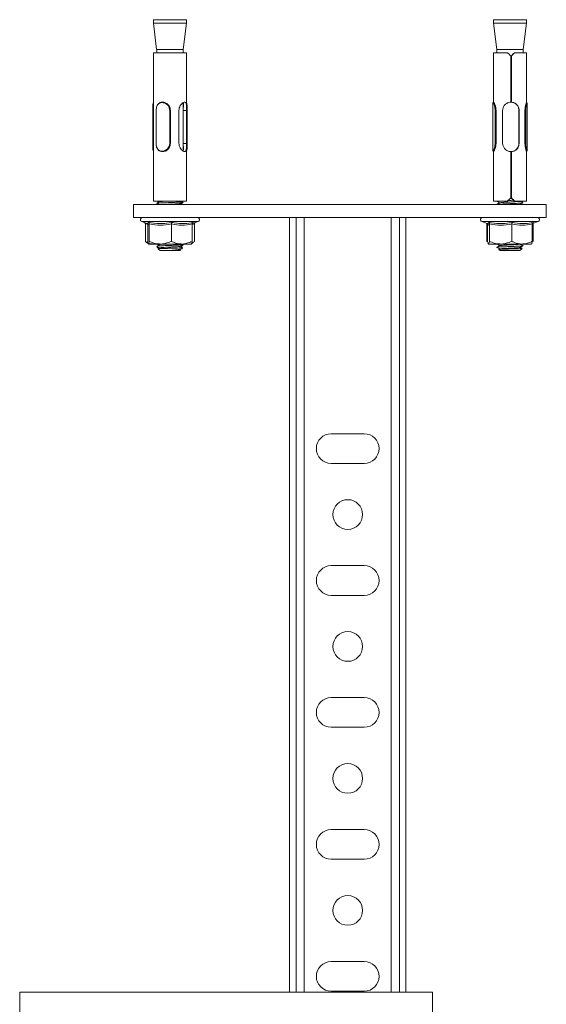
# Model space of a CAD drawing. Header units: millimetres. Extents: x -240 to 342, y -1019 to -19.
# Tile 7 of 7: x 182 to 342, y -317 to -19. Entities that reach past the tile are written whole.
import ezdxf

# ---------------------------------------------------------------- set-up
doc = ezdxf.new("R2010")
doc.units = ezdxf.units.MM

msp = doc.modelspace()

# ---------------------------------------------------------------- linework, layer by layer
at = {"color": 7, "linetype": 'Continuous', "lineweight": 15}
for p, q in [((222.95, -18.88), (222.95, -19.88)), ((222.95, -18.88), (232.55, -18.88)), ((222.95, -19.88), (223.93, -27.88)), ((232.95, -19.88), (222.95, -19.88)), ((231.97, -27.88), (232.95, -19.88)), ((232.55, -18.88), (232.95, -18.88)), ((232.95, -19.88), (232.95, -18.88)), ((325.95, -18.88), (325.95, -19.88)), ((325.95, -18.88), (335.95, -18.88)), ((325.95, -19.88), (326.93, -27.88)), ((331.6, -19.88), (325.95, -19.88)), ((335.95, -19.88), (331.6, -19.88)), ((334.97, -27.88), (335.95, -19.88)), ((335.95, -19.88), (335.95, -18.88)), ((222.95, -28.88), (222.95, -45.41)), ((232.95, -28.88), (222.95, -28.88)), ((231.97, -27.88), (223.93, -27.88)), ((223.95, -27.88), (223.95, -28.88)), ((231.95, -28.88), (231.95, -27.88)), ((232.95, -45.41), (232.95, -28.88)), ((325.95, -28.88), (325.95, -43.91)), ((330.17, -28.88), (325.95, -28.88)), ((331.47, -27.88), (326.93, -27.88)), ((326.95, -27.88), (326.95, -28.88)), ((334.97, -27.88), (331.47, -27.88)), ((332.3, -28.88), (332.36, -28.88)), ((335.95, -28.88), (332.36, -28.88)), ((334.95, -28.88), (334.95, -27.88)), ((335.95, -43.91), (335.95, -28.88)), ((331.17, -29.88), (331.17, -43.88)), ((331.31, -43.88), (331.31, -29.88)), ((331.37, -29.88), (331.31, -29.88)), ((331.37, -43.88), (331.37, -29.88)), ((225.68, -43.88), (225.67, -43.88)), ((231.95, -58.72), (231.95, -44.05)), ((325.75, -44.05), (325.75, -58.69)), ((325.96, -43.88), (325.92, -43.88)), ((331.31, -43.88), (331.37, -43.88)), ((335.98, -43.88), (335.95, -43.88)), ((336.15, -58.7), (336.15, -44.06)), ((222.75, -45.15), (222.75, -57.6)), ((222.96, -46.38), (222.96, -56.38)), ((228.04, -46.38), (228.1, -46.38)), ((228.1, -46.38), (228.1, -56.38)), ((230.68, -56.38), (230.68, -46.38)), ((231.98, -46.38), (231.98, -56.38)), ((232.94, -46.38), (232.94, -56.38)), ((233.15, -57.6), (233.15, -45.15)), ((326.72, -46.38), (326.59, -46.38)), ((326.72, -56.38), (326.72, -46.38)), ((328.73, -56.38), (328.73, -46.38)), ((333.65, -46.38), (333.65, -56.38)), ((333.72, -46.38), (333.72, -56.38)), ((335.48, -56.38), (335.48, -46.38)), ((335.62, -46.38), (335.48, -46.38)), ((228.04, -56.38), (228.1, -56.38)), ((326.72, -56.38), (326.59, -56.38)), ((335.62, -56.38), (335.48, -56.38)), ((222.95, -57.37), (222.95, -73.88)), ((225.67, -58.88), (225.68, -58.88)), ((232.95, -73.88), (232.95, -57.37)), ((325.92, -58.88), (325.96, -58.88)), ((325.95, -58.85), (325.95, -73.88)), ((331.17, -58.87), (331.17, -72.88)), ((331.37, -58.87), (331.31, -58.87)), ((331.31, -72.88), (331.31, -58.87)), ((331.37, -72.88), (331.37, -58.87)), ((335.95, -73.88), (335.95, -58.85)), ((335.95, -58.88), (335.98, -58.88)), ((331.17, -59.88), (331.31, -59.88)), ((232.95, -73.88), (222.95, -73.88)), ((224.52, -73.88), (224.84, -74.06)), ((231.9, -74.05), (231.6, -73.88)), ((330.17, -73.88), (325.95, -73.88)), ((327.03, -73.89), (327.02, -73.88)), ((330.9, -73.15), (331.3, -73.13)), ((331.31, -72.88), (331.37, -72.88)), ((332.36, -73.88), (332.3, -73.88)), ((335.95, -73.88), (332.36, -73.88)), ((341.95, -74.88), (216.95, -74.88)), ((216.95, -78.88), (216.95, -74.88)), ((223.99, -74.84), (224.06, -74.88)), ((224.2, -74.69), (224, -74.81)), ((327, -74.87), (327, -74.88)), ((341.95, -78.88), (341.95, -74.88)), ((216.95, -78.88), (341.95, -78.88)), ((219.41, -80.08), (221.09, -80.69)), ((234.81, -80.69), (236.49, -80.08)), ((264.15, -78.88), (264.15, -313.67)), ((266.15, -78.88), (266.15, -313.67)), ((297.45, -313.67), (297.45, -78.88)), ((299.45, -313.67), (299.45, -78.88)), ((322.41, -80.08), (324.08, -80.69)), ((337.83, -80.58), (337.79, -80.61)), ((337.82, -80.69), (339.49, -80.08)), ((220.52, -80.81), (220.52, -86.08)), ((221.23, -80.81), (221.23, -86.08)), ((221.69, -80.81), (221.69, -86.08)), ((228.41, -80.81), (228.41, -86.08)), ((234.67, -80.81), (234.67, -86.08)), ((234.78, -80.62), (234.77, -80.63)), ((235.38, -80.81), (235.38, -86.08)), ((323.92, -80.81), (323.92, -86.08)), ((324.19, -80.81), (324.19, -86.08)), ((324.74, -80.81), (324.74, -86.08)), ((331.5, -80.81), (331.5, -86.08)), ((337.71, -80.81), (337.71, -86.08)), ((337.97, -80.81), (337.97, -86.08)), ((220.92, -86.46), (221.44, -86.87)), ((234.46, -86.87), (234.97, -86.46)), ((323.92, -86.08), (324.13, -86.16)), ((221.44, -86.87), (221.45, -86.88)), ((221.46, -86.88), (225.05, -86.88)), ((224.2, -87.69), (224, -87.81)), ((224.4, -88.33), (224.95, -88.88)), ((224.52, -86.88), (224.84, -87.06)), ((224.95, -88.88), (230.71, -88.88)), ((225.05, -86.88), (231.54, -86.88)), ((230.71, -88.88), (230.95, -88.88)), ((230.95, -88.88), (231.17, -88.66)), ((231.52, -88.31), (231.54, -88.29)), ((234.45, -86.88), (231.54, -86.88)), ((231.54, -88.29), (231.8, -88.03)), ((231.9, -87.05), (231.6, -86.88)), ((234.45, -86.88), (234.46, -86.87)), ((324.47, -86.88), (328.12, -86.88)), ((327, -87.87), (327.01, -87.88)), ((327.61, -88.54), (327.62, -88.55)), ((327.86, -88.38), (327.62, -88.53)), ((327.62, -88.55), (327.95, -88.88)), ((327.95, -88.88), (333.95, -88.88)), ((328.12, -86.88), (334.6, -86.88)), ((333.95, -88.88), (334.6, -88.22)), ((334.6, -86.88), (337.44, -86.88)), ((334.6, -88.22), (334.61, -88.22)), ((337.45, -86.88), (337.59, -86.76)), ((276.8, -144.38), (286.8, -144.38)), ((286.8, -153.38), (276.8, -153.38)), ((276.8, -184.38), (286.8, -184.38)), ((286.8, -193.38), (276.8, -193.38)), ((276.8, -224.38), (286.8, -224.38)), ((286.8, -233.38), (276.8, -233.38)), ((276.8, -264.38), (286.8, -264.38)), ((286.8, -273.38), (276.8, -273.38)), ((276.8, -304.38), (286.8, -304.38)), ((286.8, -313.38), (276.8, -313.38)), ((307.45, -313.67), (182.45, -313.67)), ((182.45, -321.04), (182.45, -313.67)), ((307.45, -321.04), (307.45, -313.67))]:
    msp.add_line(p, q, dxfattribs=at)
at = {"color": 7, "linetype": 'Continuous', "lineweight": 0}
for p, q in [((222.85, -46.38), (222.85, -56.38)), ((228.04, -46.38), (228.04, -56.38)), ((232.94, -46.38), (231.98, -46.38)), ((326.59, -46.38), (326.59, -56.38)), ((333.65, -46.38), (333.72, -46.38)), ((335.62, -56.38), (335.62, -46.38)), ((232.94, -56.38), (231.98, -56.38)), ((333.65, -56.38), (333.72, -56.38)), ((236.49, -80.08), (219.41, -80.08)), ((268.65, -78.88), (268.65, -313.67)), ((294.95, -313.67), (294.95, -78.88)), ((339.49, -80.08), (322.41, -80.08)), ((221.09, -80.9), (220.52, -80.81)), ((235.38, -80.81), (234.67, -80.99)), ((324.19, -80.84), (323.92, -80.81)), ((337.97, -80.81), (337.71, -80.97))]:
    msp.add_line(p, q, dxfattribs=at)
at = {"color": 7, "linetype": 'Continuous', "lineweight": 0, "flags": 128}
for points in [[(222.76, -56.36), (222.76, -56.06), (222.76, -54.86), (222.76, -50.06), (222.76, -46.38)], [(223.78, -46.38), (223.78, -46.68), (223.78, -47.88), (223.78, -52.68), (223.78, -56.36)], [(227.9, -56.37), (227.9, -56.07), (227.9, -54.87), (227.9, -50.07), (227.9, -46.39)], [(326.45, -56.36), (326.45, -56.06), (326.45, -54.86), (326.45, -50.06), (326.45, -46.38)], [(335.75, -46.38), (335.75, -46.68), (335.75, -47.88), (335.75, -52.68), (335.75, -56.36)]]:
    msp.add_lwpolyline(points, dxfattribs=at)
at = {"color": 7, "linetype": 'Continuous', "lineweight": 15, "flags": 128}
msp.add_lwpolyline([(223.75, -46.38), (223.75, -49.81), (223.75, -56.37)], dxfattribs=at)
at = {"color": 7, "linetype": 'Continuous', "lineweight": 15}
for centre, radius, start, end in [((219.62, -79.5), 0.619, 90, 250), ((236.28, -79.5), 0.619, 290, 90), ((322.62, -79.5), 0.619, 90, 250), ((339.28, -79.5), 0.619, 290, 90), ((276.8, -148.88), 4.5, 90, 270), ((286.8, -148.88), 4.5, 270, 90), ((281.8, -168.88), 4.5, 90, 270), ((281.8, -168.88), 4.5, 270, 90), ((276.8, -188.88), 4.5, 90, 270), ((286.8, -188.88), 4.5, 270, 90), ((281.8, -208.88), 4.5, 90, 270), ((281.8, -208.88), 4.5, 270, 90), ((276.8, -228.88), 4.5, 90, 270), ((286.8, -228.88), 4.5, 270, 90), ((281.8, -248.88), 4.5, 90, 270), ((281.8, -248.88), 4.5, 270, 90), ((276.8, -268.88), 4.5, 90, 270), ((286.8, -268.88), 4.5, 270, 90), ((281.8, -288.88), 4.5, 90, 270), ((281.8, -288.88), 4.5, 270, 90), ((276.8, -308.88), 4.5, 90, 270), ((286.8, -308.88), 4.5, 270, 90)]:
    msp.add_arc(centre, radius, start, end, dxfattribs=at)
for centre, major_axis, start_param, end_param in [((330.95, -29.98), (-5, 5), 4.699995, 4.901808), ((330.95, -29.98), (4.1, 4.1), 4.769177, 5.016405), ((330.95, -29.98), (5, 5), 4.764786, 4.966599), ((330.95, -72.78), (5, 5), 4.52297, 4.724783), ((330.95, -72.78), (4.1, -4.1), 1.26678, 1.514008), ((330.95, -72.78), (5, -5), 1.316586, 1.518399)]:
    msp.add_ellipse(centre, major_axis=major_axis, ratio=0.032407, start_param=start_param, end_param=end_param, dxfattribs=at)
for points, knots in [([(222.76, -46.38), (222.76, -46.27), (222.76, -45.92), (222.75, -45.3), (222.75, -44.7), (222.8, -44.28), (222.9, -44.17), (222.95, -44.13)], [0, 0, 0, 0, 0.112614, 0.345529, 0.594469, 0.830085, 1, 1, 1, 1]), ([(222.95, -44.16), (222.92, -44.3), (222.85, -44.59), (222.85, -45.25), (222.85, -45.89), (222.85, -46.26), (222.86, -46.38)], [0, 0, 0, 0, 0.281282, 0.584201, 0.866108, 1, 1, 1, 1]), ([(223.76, -46.38), (223.77, -46.26), (223.8, -45.89), (223.88, -45.25), (224.2, -44.6), (224.67, -44.12), (225.27, -43.87), (225.98, -43.86), (226.71, -44.1), (227.36, -44.59), (227.91, -45.35), (227.99, -46), (228.04, -46.38)], [0, 0, 0, 0, 0.0464102, 0.1441261, 0.2491252, 0.3472707, 0.4452896, 0.5436699, 0.6469027, 0.7516343, 0.8563555, 1, 1, 1, 1]), ([(227.9, -46.39), (227.86, -46.03), (227.78, -45.41), (227.24, -44.69), (226.61, -44.23), (225.9, -44.01), (225.22, -44.02), (224.64, -44.26), (224.19, -44.7), (223.89, -45.31), (223.81, -45.92), (223.78, -46.27), (223.78, -46.38)], [0, 0, 0, 0, 0.1437908, 0.2475394, 0.3521831, 0.456154, 0.5556349, 0.6542631, 0.7523992, 0.8560846, 0.9530953, 1, 1, 1, 1]), ([(225.68, -43.88), (225.83, -43.89), (226.12, -43.9), (226.57, -44.05), (227, -44.28), (227.37, -44.6), (227.69, -44.98), (228.01, -45.55), (228.06, -46.05), (228.1, -46.38)], [0, 0, 0, 0, 0.124342, 0.249235, 0.374721, 0.500029, 0.625022, 0.75044, 1, 1, 1, 1]), ([(230.68, -46.38), (230.7, -46.12), (230.75, -45.6), (231.09, -44.89), (231.55, -44.31), (232.06, -43.93), (232.48, -43.84), (232.76, -44.01), (232.91, -44.39), (232.96, -45), (232.94, -45.7), (232.94, -46.19), (232.94, -46.38)], [0, 0, 0, 0, 0.097908, 0.19549, 0.301139, 0.413783, 0.518333, 0.613847, 0.710753, 0.816857, 0.929559, 1, 1, 1, 1]), ([(231.92, -44.07), (231.96, -44.15), (232.05, -44.34), (232.05, -44.88), (232, -45.59), (231.98, -46.14), (231.98, -46.38)], [0, 0, 0, 0, 0.193256, 0.463535, 0.766197, 1, 1, 1, 1]), ([(233.14, -45.15), (233.14, -45), (233.14, -44.64), (233.1, -44.27), (232.99, -44.17), (232.95, -44.14)], [0, 0, 0, 0, 0.3004934, 0.7374722, 1, 1, 1, 1]), ([(326.45, -46.38), (326.44, -46.27), (326.42, -45.92), (326.35, -45.31), (326.15, -44.7), (325.94, -44.25), (325.79, -44.04), (325.73, -43.98), (325.75, -44.05), (325.75, -44.05)], [0, 0, 0, 0, 0.086055, 0.264037, 0.454267, 0.634314, 0.815263, 0.997779, 1, 1, 1, 1]), ([(325.92, -44.01), (325.91, -43.97), (325.88, -43.84), (325.94, -43.88), (326.09, -44.12), (326.3, -44.6), (326.49, -45.25), (326.56, -45.89), (326.58, -46.26), (326.59, -46.38)], [0, 0, 0, 0, 0.083106, 0.249024, 0.414331, 0.579852, 0.756932, 0.92173, 1, 1, 1, 1]), ([(326.72, -46.38), (326.7, -46.05), (326.67, -45.56), (326.52, -44.97), (326.38, -44.59), (326.23, -44.28), (326.11, -44.05), (326, -43.9), (325.97, -43.89), (325.96, -43.88)], [0, 0, 0, 0, 0.250552, 0.375981, 0.501131, 0.626377, 0.751993, 0.877115, 1, 1, 1, 1]), ([(328.73, -46.38), (328.76, -46.12), (328.81, -45.6), (329.19, -44.89), (329.78, -44.31), (330.48, -43.96), (330.98, -43.9), (331.17, -43.88)], [0, 0, 0, 0, 0.2008023, 0.4009352, 0.6176115, 0.8486352, 1, 1, 1, 1]), ([(331.31, -43.88), (331.55, -43.91), (332.03, -43.97), (332.68, -44.32), (333.23, -44.87), (333.59, -45.59), (333.63, -46.14), (333.65, -46.38)], [0, 0, 0, 0, 0.182746, 0.370615, 0.581476, 0.817598, 1, 1, 1, 1]), ([(331.37, -43.88), (331.39, -43.88), (331.66, -43.89), (332.17, -44.01), (332.84, -44.39), (333.38, -45), (333.68, -45.7), (333.71, -46.19), (333.72, -46.38)], [0, 0, 0, 0, 0.012289, 0.208152, 0.406866, 0.624444, 0.855552, 1, 1, 1, 1]), ([(335.48, -46.38), (335.5, -46.05), (335.52, -45.56), (335.64, -44.98), (335.74, -44.6), (335.84, -44.29), (335.91, -44.06), (335.95, -43.93), (335.94, -43.91), (335.94, -43.91)], [0, 0, 0, 0, 0.27058, 0.407292, 0.543801, 0.680198, 0.817057, 0.952915, 1, 1, 1, 1]), ([(335.62, -46.38), (335.62, -46.26), (335.64, -45.89), (335.69, -45.25), (335.83, -44.6), (335.96, -44.13), (336.02, -43.86), (335.98, -43.89), (335.96, -43.9)], [0, 0, 0, 0, 0.0853646, 0.2650989, 0.4582293, 0.6387526, 0.8190434, 1, 1, 1, 1]), ([(336.14, -44.06), (336.15, -44.06), (336.16, -44.06), (336.1, -44.27), (335.97, -44.69), (335.82, -45.31), (335.77, -45.91), (335.75, -46.27), (335.75, -46.38)], [0, 0, 0, 0, 0.022486, 0.239447, 0.455327, 0.683415, 0.896819, 1, 1, 1, 1]), ([(335.87, -44.46), (335.9, -44.39), (336, -44.17), (336.06, -44.1), (336.11, -44.05)], [0, 0, 0, 0, 0.302821, 1, 1, 1, 1]), ([(222.76, -46.38), (222.76, -46.38), (222.76, -46.38), (222.77, -46.38), (222.78, -46.38), (222.81, -46.38), (222.84, -46.38), (222.85, -46.38)], [0, 0, 0, 0, 0.043577, 0.089631, 0.393318, 0.69664, 1, 1, 1, 1]), ([(222.98, -46.38), (222.97, -46.05), (222.97, -45.56), (222.95, -45.05), (222.95, -44.87), (222.95, -44.82)], [0, 0, 0, 0, 0.584439, 0.877015, 1, 1, 1, 1]), ([(222.95, -45.41), (222.95, -45.55), (222.95, -45.84), (222.95, -46.19), (222.96, -46.38)], [0, 0, 0, 0, 0.446164, 1, 1, 1, 1]), ([(223.76, -46.38), (223.76, -46.38), (223.74, -46.38), (223.75, -46.38), (223.76, -46.38), (223.77, -46.38), (223.77, -46.38), (223.78, -46.38)], [0, 0, 0, 0, 0.303363, 0.606691, 0.910378, 0.956423, 1, 1, 1, 1]), ([(227.9, -46.39), (227.92, -46.39), (227.94, -46.39), (227.98, -46.38), (228.01, -46.38), (228.03, -46.38), (228.04, -46.38), (228.04, -46.38), (228.04, -46.38), (228.04, -46.38), (228.04, -46.38)], [0, 0, 0, 0, 0.291577, 0.500654, 0.751024, 0.992494, 0.998107, 0.999535, 0.999878, 1, 1, 1, 1]), ([(326.45, -46.38), (326.45, -46.38), (326.45, -46.38), (326.47, -46.38), (326.49, -46.38), (326.54, -46.38), (326.57, -46.38), (326.59, -46.38)], [0, 0, 0, 0, 0.04358, 0.089634, 0.393316, 0.696656, 1, 1, 1, 1]), ([(335.62, -46.38), (335.63, -46.38), (335.67, -46.38), (335.71, -46.38), (335.73, -46.38), (335.74, -46.38), (335.74, -46.38), (335.75, -46.38)], [0, 0, 0, 0, 0.303343, 0.606689, 0.910371, 0.956421, 1, 1, 1, 1]), ([(222.95, -58.62), (222.91, -58.58), (222.8, -58.48), (222.75, -58.06), (222.75, -57.35), (222.76, -56.73), (222.76, -56.36)], [0, 0, 0, 0, 0.1513268, 0.4034954, 0.6535063, 1, 1, 1, 1]), ([(222.76, -56.36), (222.76, -56.36), (222.77, -56.37), (222.78, -56.37), (222.81, -56.37), (222.84, -56.38), (222.85, -56.38)], [0, 0, 0, 0, 0.177846, 0.403875, 0.677992, 1, 1, 1, 1]), ([(222.85, -56.38), (222.85, -56.75), (222.85, -57.4), (222.85, -58.16), (222.92, -58.44), (222.95, -58.57)], [0, 0, 0, 0, 0.418742, 0.724027, 1, 1, 1, 1]), ([(222.96, -56.38), (222.95, -56.64), (222.95, -57), (222.95, -57.3), (222.95, -57.37)], [0, 0, 0, 0, 0.747929, 1, 1, 1, 1]), ([(223.76, -56.38), (223.76, -56.38), (223.75, -56.38), (223.74, -56.37), (223.75, -56.37), (223.77, -56.37), (223.78, -56.36)], [0, 0, 0, 0, 0.177866, 0.403908, 0.678016, 1, 1, 1, 1]), ([(228.04, -56.38), (228.02, -56.5), (227.98, -56.87), (227.84, -57.51), (227.37, -58.16), (226.75, -58.63), (226.05, -58.88), (225.34, -58.89), (224.7, -58.66), (224.21, -58.17), (223.83, -57.41), (223.79, -56.75), (223.76, -56.38)], [0, 0, 0, 0, 0.0464135, 0.14413, 0.2491279, 0.347273, 0.4452913, 0.5436728, 0.6469065, 0.7516377, 0.8563592, 1, 1, 1, 1]), ([(223.78, -56.36), (223.8, -56.73), (223.84, -57.35), (224.2, -58.07), (224.67, -58.52), (225.28, -58.74), (225.96, -58.73), (226.64, -58.5), (227.24, -58.06), (227.7, -57.45), (227.85, -56.84), (227.89, -56.48), (227.9, -56.37)], [0, 0, 0, 0, 0.143787, 0.247536, 0.35218, 0.456151, 0.555633, 0.65426, 0.752396, 0.856081, 0.953092, 1, 1, 1, 1]), ([(228.1, -56.38), (228.06, -56.7), (228, -57.19), (227.7, -57.78), (227.38, -58.15), (227, -58.47), (226.58, -58.7), (226.13, -58.84), (225.83, -58.89), (225.68, -58.88), (225.68, -58.88)], [0, 0, 0, 0, 0.248087, 0.373436, 0.498597, 0.623656, 0.749138, 0.873703, 0.999053, 1, 1, 1, 1]), ([(227.9, -56.37), (227.9, -56.37), (227.91, -56.37), (227.93, -56.37), (227.97, -56.37), (228.01, -56.38), (228.03, -56.38), (228.04, -56.38)], [0, 0, 0, 0, 0.0435865, 0.0895555, 0.3932789, 0.696623, 1, 1, 1, 1]), ([(232.94, -56.38), (232.94, -56.64), (232.95, -57.16), (232.95, -57.86), (232.89, -58.45), (232.71, -58.82), (232.37, -58.92), (231.94, -58.75), (231.47, -58.36), (231.02, -57.76), (230.72, -57.05), (230.69, -56.56), (230.68, -56.38)], [0, 0, 0, 0, 0.097908, 0.195491, 0.301138, 0.413783, 0.518333, 0.613847, 0.710752, 0.816857, 0.929559, 1, 1, 1, 1]), ([(231.98, -56.38), (231.98, -56.63), (232, -57.13), (232.05, -57.8), (232.07, -58.38), (231.96, -58.59), (231.91, -58.69)], [0, 0, 0, 0, 0.24094, 0.480586, 0.750726, 1, 1, 1, 1]), ([(325.75, -58.69), (325.76, -58.71), (325.77, -58.75), (325.93, -58.52), (326.14, -58.07), (326.39, -57.35), (326.43, -56.73), (326.45, -56.36)], [0, 0, 0, 0, 0.163556, 0.354208, 0.546094, 0.736338, 1, 1, 1, 1]), ([(326.59, -56.38), (326.57, -56.75), (326.53, -57.4), (326.29, -58.17), (326.08, -58.65), (325.94, -58.88), (325.93, -58.85), (325.92, -58.85)], [0, 0, 0, 0, 0.287384, 0.496901, 0.706439, 0.91298, 1, 1, 1, 1]), ([(325.96, -58.88), (325.96, -58.88), (325.96, -58.89), (326.01, -58.84), (326.11, -58.7), (326.24, -58.46), (326.38, -58.15), (326.52, -57.77), (326.68, -57.19), (326.71, -56.7), (326.72, -56.38)], [0, 0, 0, 0, 0.00229, 0.127761, 0.252445, 0.377831, 0.502993, 0.628009, 0.753368, 1, 1, 1, 1]), ([(326.45, -56.36), (326.46, -56.36), (326.47, -56.37), (326.5, -56.37), (326.54, -56.37), (326.57, -56.38), (326.59, -56.38)], [0, 0, 0, 0, 0.177858, 0.403894, 0.678001, 1, 1, 1, 1]), ([(331.17, -58.87), (331.16, -58.87), (330.89, -58.86), (330.36, -58.75), (329.67, -58.36), (329.11, -57.76), (328.78, -57.05), (328.75, -56.56), (328.73, -56.38)], [0, 0, 0, 0, 0.012289, 0.208152, 0.406866, 0.624444, 0.855552, 1, 1, 1, 1]), ([(333.65, -56.38), (333.63, -56.63), (333.59, -57.13), (333.27, -57.81), (332.75, -58.39), (332.06, -58.79), (331.53, -58.85), (331.31, -58.87)], [0, 0, 0, 0, 0.190777, 0.380529, 0.594427, 0.832061, 1, 1, 1, 1]), ([(333.72, -56.38), (333.7, -56.64), (333.65, -57.16), (333.3, -57.86), (332.74, -58.44), (332.06, -58.8), (331.57, -58.85), (331.37, -58.87)], [0, 0, 0, 0, 0.200802, 0.400936, 0.617612, 0.848636, 1, 1, 1, 1]), ([(335.94, -58.85), (335.94, -58.84), (335.95, -58.82), (335.91, -58.7), (335.84, -58.47), (335.74, -58.16), (335.64, -57.78), (335.52, -57.2), (335.5, -56.71), (335.48, -56.38)], [0, 0, 0, 0, 0.044869, 0.181098, 0.317973, 0.454654, 0.590991, 0.727791, 1, 1, 1, 1]), ([(335.62, -56.38), (335.63, -56.38), (335.65, -56.38), (335.68, -56.37), (335.72, -56.37), (335.74, -56.37), (335.75, -56.36)], [0, 0, 0, 0, 0.177857, 0.403893, 0.677998, 1, 1, 1, 1]), ([(335.98, -58.85), (335.99, -58.85), (336.02, -58.88), (335.96, -58.65), (335.84, -58.17), (335.66, -57.4), (335.63, -56.75), (335.62, -56.38)], [0, 0, 0, 0, 0.08702, 0.293561, 0.503099, 0.712616, 1, 1, 1, 1]), ([(335.75, -56.36), (335.76, -56.73), (335.8, -57.35), (335.97, -58.06), (336.11, -58.53), (336.14, -58.65), (336.15, -58.7)], [0, 0, 0, 0, 0.316104, 0.544186, 0.774238, 1, 1, 1, 1]), ([(232.95, -58.63), (232.99, -58.58), (233.1, -58.47), (233.14, -58.11), (233.14, -57.75), (233.14, -57.6)], [0, 0, 0, 0, 0.29344, 0.699896, 1, 1, 1, 1]), ([(224.03, -74.57), (224.01, -74.57), (223.88, -74.55), (224.21, -74.5), (225.03, -74.44), (226.35, -74.38), (227.9, -74.31), (229.46, -74.25), (230.8, -74.19), (231.66, -74.13), (232.01, -74.08), (231.87, -74.05), (231.84, -74.05)], [0, 0, 0, 0, 0.0181038, 0.1371156, 0.2561269, 0.3751382, 0.4941498, 0.6131613, 0.732173, 0.8511845, 0.970196, 1, 1, 1, 1]), ([(224.85, -74.06), (224.7, -74.14), (224.42, -74.31), (224.13, -74.48), (223.98, -74.56)], [0, 0, 0, 0, 0.499949, 1, 1, 1, 1]), ([(223.99, -73.84), (224.14, -73.92), (224.35, -74.04), (224.55, -74.16), (224.61, -74.2)], [0, 0, 0, 0, 0.7043582, 1, 1, 1, 1]), ([(223.99, -74.57), (224.14, -74.66), (224.31, -74.76), (224.49, -74.86), (224.52, -74.88)], [0, 0, 0, 0, 0.829339, 1, 1, 1, 1]), ([(224.86, -74.06), (224.91, -74.04), (224.99, -74), (225.67, -73.94), (226.38, -73.9), (226.73, -73.88)], [0, 0, 0, 0, 0.317014, 0.658507, 1, 1, 1, 1]), ([(226.73, -74.88), (227.12, -74.86), (227.9, -74.81), (229.14, -74.75), (230.16, -74.69), (230.86, -74.63), (230.96, -74.59), (231, -74.58)], [0, 0, 0, 0, 0.208146, 0.416292, 0.624439, 0.832585, 1, 1, 1, 1]), ([(231.04, -74.58), (231.18, -74.49), (231.47, -74.33), (231.76, -74.16), (231.9, -74.07)], [0, 0, 0, 0, 0.499817, 1, 1, 1, 1]), ([(231.6, -74.88), (231.56, -74.85), (231.38, -74.75), (231.2, -74.64), (231.06, -74.56)], [0, 0, 0, 0, 0.2543954, 1, 1, 1, 1]), ([(231.29, -74.69), (231.35, -74.66), (231.56, -74.54), (231.77, -74.42), (231.91, -74.33)], [0, 0, 0, 0, 0.3039575, 1, 1, 1, 1]), ([(231.33, -74.41), (231.47, -74.4), (231.83, -74.37), (231.84, -74.35), (231.85, -74.33)], [0, 0, 0, 0, 0.414201, 1, 1, 1, 1]), ([(326.99, -73.91), (327.13, -73.99), (327.42, -74.15), (327.7, -74.32), (327.84, -74.4)], [0, 0, 0, 0, 0.512338, 1, 1, 1, 1]), ([(327.81, -74.38), (327.68, -74.45), (327.41, -74.61), (327.13, -74.77), (326.99, -74.85)], [0, 0, 0, 0, 0.466903, 1, 1, 1, 1]), ([(327.86, -74.38), (327.72, -74.47), (327.43, -74.63), (327.15, -74.8), (327.01, -74.88)], [0, 0, 0, 0, 0.509515, 1, 1, 1, 1]), ([(327.02, -74.88), (327.14, -74.86), (327.4, -74.81), (328.48, -74.75), (329.89, -74.69), (331.48, -74.63), (332.98, -74.56), (334.19, -74.5), (334.84, -74.44), (335.04, -74.4), (334.84, -74.37), (334.82, -74.37)], [0, 0, 0, 0, 0.1232167, 0.2464335, 0.3696501, 0.4928667, 0.6160834, 0.7393, 0.8625166, 0.9857334, 1, 1, 1, 1]), ([(327.88, -74.38), (327.88, -74.38), (327.84, -74.36), (328.22, -74.31), (329, -74.25), (330.13, -74.19), (331.36, -74.13), (332.54, -74.06), (333.48, -74), (333.99, -73.94), (334.15, -73.9), (334, -73.87), (333.99, -73.87)], [0, 0, 0, 0, 0.013481, 0.135452, 0.257424, 0.379395, 0.501367, 0.623338, 0.74531, 0.867282, 0.989253, 1, 1, 1, 1]), ([(330.37, -73.67), (330.74, -73.66), (331.32, -73.63), (331.84, -73.61), (332.03, -73.6)], [0, 0, 0, 0, 0.6479317, 1, 1, 1, 1]), ([(334.82, -74.36), (334.68, -74.28), (334.39, -74.11), (334.11, -73.95), (333.97, -73.86)], [0, 0, 0, 0, 0.500034, 1, 1, 1, 1]), ([(334, -74.87), (334.15, -74.79), (334.43, -74.62), (334.71, -74.45), (334.85, -74.37)], [0, 0, 0, 0, 0.499971, 1, 1, 1, 1]), ([(334.89, -74.34), (334.75, -74.26), (334.46, -74.1), (334.18, -73.93), (334.05, -73.85)], [0, 0, 0, 0, 0.513265, 1, 1, 1, 1]), ([(334.05, -74.85), (334.19, -74.77), (334.48, -74.6), (334.77, -74.44), (334.91, -74.35)], [0, 0, 0, 0, 0.49996, 1, 1, 1, 1]), ([(224.07, -74.84), (224.03, -74.83), (223.91, -74.81), (224.16, -74.78), (224.32, -74.76)], [0, 0, 0, 0, 0.323205, 1, 1, 1, 1]), ([(220.52, -80.81), (220.51, -80.76), (220.5, -80.65), (220.42, -80.51), (220.34, -80.44), (220.3, -80.4)], [0, 0, 0, 0, 0.326533, 0.651729, 1, 1, 1, 1]), ([(221.37, -80.31), (221.37, -80.31), (221.42, -80.33), (221.5, -80.39), (221.61, -80.51), (221.68, -80.65), (221.69, -80.76), (221.69, -80.81)], [0, 0, 0, 0, 0.006857, 0.267584, 0.528633, 0.763832, 1, 1, 1, 1]), ([(228.44, -80.31), (228.44, -80.31), (228.43, -80.33), (228.43, -80.39), (228.42, -80.51), (228.41, -80.65), (228.41, -80.76), (228.41, -80.81)], [0, 0, 0, 0, 0.006853, 0.267586, 0.528631, 0.763831, 1, 1, 1, 1]), ([(234.67, -80.81), (234.67, -80.76), (234.68, -80.65), (234.76, -80.51), (234.87, -80.39), (234.97, -80.33), (235.02, -80.31), (235.02, -80.31)], [0, 0, 0, 0, 0.236168, 0.471366, 0.732409, 0.99314, 1, 1, 1, 1]), ([(235.6, -80.4), (235.56, -80.44), (235.48, -80.51), (235.4, -80.65), (235.38, -80.76), (235.38, -80.81)], [0, 0, 0, 0, 0.348271, 0.673467, 1, 1, 1, 1]), ([(324.74, -80.81), (324.74, -80.76), (324.73, -80.65), (324.66, -80.51), (324.55, -80.39), (324.47, -80.33), (324.42, -80.31), (324.42, -80.31)], [0, 0, 0, 0, 0.236169, 0.471368, 0.732415, 0.993147, 1, 1, 1, 1]), ([(331.53, -80.31), (331.53, -80.31), (331.52, -80.33), (331.51, -80.39), (331.51, -80.51), (331.5, -80.65), (331.5, -80.76), (331.5, -80.81)], [0, 0, 0, 0, 0.006853, 0.267588, 0.528635, 0.763831, 1, 1, 1, 1]), ([(338.06, -80.31), (338.06, -80.31), (338.01, -80.33), (337.91, -80.39), (337.8, -80.51), (337.72, -80.65), (337.71, -80.76), (337.71, -80.81)], [0, 0, 0, 0, 0.006855, 0.267586, 0.528632, 0.763831, 1, 1, 1, 1]), ([(323.92, -80.81), (323.92, -80.76), (323.92, -80.69), (323.88, -80.63), (323.88, -80.61)], [0, 0, 0, 0, 0.7562955, 1, 1, 1, 1]), ([(324.08, -80.72), (324.12, -80.72), (324.24, -80.74), (324.22, -80.75), (324.21, -80.76)], [0, 0, 0, 0, 0.33946, 1, 1, 1, 1]), ([(338.02, -80.61), (338.01, -80.63), (337.98, -80.69), (337.98, -80.76), (337.97, -80.81)], [0, 0, 0, 0, 0.243705, 1, 1, 1, 1]), ([(220.52, -86.08), (220.84, -86.27), (221.5, -86.65), (222.3, -86.86), (222.74, -86.87), (222.84, -86.88)], [0, 0, 0, 0, 0.434794, 0.879847, 1, 1, 1, 1]), ([(220.95, -86.43), (220.91, -86.42), (220.76, -86.36), (220.62, -86.2), (220.52, -86.08)], [0, 0, 0, 0, 0.262936, 1, 1, 1, 1]), ([(221.23, -86.08), (221.25, -86.2), (221.32, -86.66), (221.4, -86.79), (221.46, -86.88)], [0, 0, 0, 0, 0.2638981, 1, 1, 1, 1]), ([(221.46, -86.88), (221.47, -86.87), (221.54, -86.85), (221.62, -86.52), (221.69, -86.11), (221.69, -86.08)], [0, 0, 0, 0, 0.127944, 0.927356, 1, 1, 1, 1]), ([(221.69, -86.08), (222.16, -86.27), (223.12, -86.65), (224.26, -86.86), (224.91, -86.87), (225.05, -86.88)], [0, 0, 0, 0, 0.434794, 0.879848, 1, 1, 1, 1]), ([(225.05, -86.88), (225.94, -86.78), (227.09, -86.65), (228.16, -86.18), (228.41, -86.08)], [0, 0, 0, 0, 0.7690075, 1, 1, 1, 1]), ([(228.41, -86.08), (228.85, -86.27), (229.74, -86.65), (230.81, -86.86), (231.41, -86.87), (231.54, -86.88)], [0, 0, 0, 0, 0.434794, 0.879849, 1, 1, 1, 1]), ([(231.54, -86.88), (232.36, -86.78), (233.44, -86.65), (234.44, -86.18), (234.67, -86.08)], [0, 0, 0, 0, 0.7690073, 1, 1, 1, 1]), ([(234.38, -86.69), (234.61, -86.63), (234.96, -86.53), (235.27, -86.19), (235.38, -86.08)], [0, 0, 0, 0, 0.677487, 1, 1, 1, 1]), ([(234.46, -86.86), (234.46, -86.86), (234.53, -86.83), (234.6, -86.52), (234.66, -86.11), (234.67, -86.08)], [0, 0, 0, 0, 0.026607, 0.918914, 1, 1, 1, 1]), ([(324.19, -86.08), (324.23, -86.27), (324.31, -86.65), (324.4, -86.86), (324.45, -86.87), (324.47, -86.88)], [0, 0, 0, 0, 0.434794, 0.879848, 1, 1, 1, 1]), ([(324.47, -86.88), (324.54, -86.78), (324.63, -86.65), (324.72, -86.18), (324.74, -86.08)], [0, 0, 0, 0, 0.7690073, 1, 1, 1, 1]), ([(324.74, -86.08), (325.21, -86.27), (326.17, -86.65), (327.33, -86.86), (327.98, -86.87), (328.12, -86.88)], [0, 0, 0, 0, 0.434794, 0.879847, 1, 1, 1, 1]), ([(328.12, -86.88), (329.01, -86.78), (330.17, -86.65), (331.25, -86.18), (331.5, -86.08)], [0, 0, 0, 0, 0.769007, 1, 1, 1, 1]), ([(331.5, -86.08), (331.76, -86.2), (332.75, -86.66), (333.82, -86.79), (334.6, -86.88)], [0, 0, 0, 0, 0.263898, 1, 1, 1, 1]), ([(334.6, -86.88), (334.74, -86.87), (335.72, -86.85), (336.77, -86.52), (337.63, -86.11), (337.71, -86.08)], [0, 0, 0, 0, 0.127944, 0.927356, 1, 1, 1, 1]), ([(337.71, -86.08), (337.67, -86.27), (337.59, -86.65), (337.5, -86.86), (337.44, -86.87), (337.43, -86.88)], [0, 0, 0, 0, 0.434794, 0.879848, 1, 1, 1, 1]), ([(224.03, -87.57), (224.01, -87.57), (223.88, -87.55), (224.21, -87.5), (225.03, -87.44), (226.35, -87.38), (227.9, -87.31), (229.46, -87.25), (230.8, -87.19), (231.66, -87.13), (232.01, -87.08), (231.87, -87.05), (231.84, -87.05)], [0, 0, 0, 0, 0.0181038, 0.1371156, 0.2561269, 0.3751382, 0.4941498, 0.6131613, 0.732173, 0.8511845, 0.970196, 1, 1, 1, 1]), ([(224.85, -87.06), (224.7, -87.14), (224.42, -87.31), (224.13, -87.48), (223.98, -87.56)], [0, 0, 0, 0, 0.499949, 1, 1, 1, 1]), ([(223.99, -87.57), (224.14, -87.66), (224.42, -87.82), (224.7, -87.98), (224.84, -88.06)], [0, 0, 0, 0, 0.512095, 1, 1, 1, 1]), ([(224.07, -87.84), (224.03, -87.83), (223.91, -87.81), (224.16, -87.78), (224.32, -87.76)], [0, 0, 0, 0, 0.323205, 1, 1, 1, 1]), ([(223.99, -87.84), (224.14, -87.92), (224.35, -88.04), (224.55, -88.16), (224.61, -88.2)], [0, 0, 0, 0, 0.704358, 1, 1, 1, 1]), ([(224.01, -86.85), (224.15, -86.93), (224.35, -87.04), (224.55, -87.16), (224.61, -87.2)], [0, 0, 0, 0, 0.6988477, 1, 1, 1, 1]), ([(231.78, -88.01), (231.79, -88.01), (231.84, -88.02), (231.51, -88.05), (230.79, -88.08), (229.72, -88.12), (228.48, -88.15), (227.2, -88.19), (226.03, -88.22), (225.11, -88.26), (224.5, -88.29), (224.43, -88.31), (224.4, -88.32)], [0, 0, 0, 0, 0.022943, 0.135428, 0.247955, 0.358136, 0.468354, 0.576938, 0.684829, 0.791843, 0.89742, 1, 1, 1, 1]), ([(224.85, -88.06), (224.7, -88.14), (224.55, -88.23), (224.4, -88.32), (224.4, -88.32)], [0, 0, 0, 0, 0.961199, 1, 1, 1, 1]), ([(224.86, -88.06), (224.9, -88.04), (224.99, -88), (225.68, -87.94), (226.7, -87.88), (227.91, -87.81), (229.13, -87.75), (230.16, -87.69), (230.86, -87.63), (230.96, -87.59), (231, -87.58)], [0, 0, 0, 0, 0.120052, 0.249374, 0.378696, 0.508018, 0.63734, 0.766662, 0.895985, 1, 1, 1, 1]), ([(228.63, -88.78), (228.96, -88.74), (229.64, -88.66), (230.55, -88.53), (231.2, -88.41), (231.54, -88.33), (231.53, -88.28), (231.52, -88.27)], [0, 0, 0, 0, 0.224234, 0.457799, 0.702874, 0.948831, 1, 1, 1, 1]), ([(231.15, -88.64), (231.13, -88.65), (231.1, -88.67), (230.62, -88.7), (229.84, -88.74), (229.11, -88.76), (228.7, -88.77), (228.63, -88.78)], [0, 0, 0, 0, 0.193361, 0.448456, 0.700041, 0.948846, 1, 1, 1, 1]), ([(231.04, -87.58), (231.18, -87.49), (231.47, -87.33), (231.76, -87.16), (231.9, -87.07)], [0, 0, 0, 0, 0.499817, 1, 1, 1, 1]), ([(231.04, -88.58), (231.18, -88.49), (231.34, -88.4), (231.49, -88.31), (231.51, -88.31)], [0, 0, 0, 0, 0.923097, 1, 1, 1, 1]), ([(231.9, -88.05), (231.76, -87.96), (231.48, -87.8), (231.2, -87.64), (231.06, -87.56)], [0, 0, 0, 0, 0.517967, 1, 1, 1, 1]), ([(231.29, -87.69), (231.35, -87.66), (231.56, -87.54), (231.77, -87.42), (231.91, -87.33)], [0, 0, 0, 0, 0.3039576, 1, 1, 1, 1]), ([(231.33, -87.41), (231.47, -87.4), (231.83, -87.37), (231.84, -87.35), (231.85, -87.33)], [0, 0, 0, 0, 0.414201, 1, 1, 1, 1]), ([(327, -87.91), (326.99, -87.9), (326.97, -87.87), (327.43, -87.81), (328.47, -87.75), (329.9, -87.69), (331.48, -87.63), (332.98, -87.56), (334.19, -87.5), (334.84, -87.44), (335.04, -87.4), (334.84, -87.37), (334.82, -87.37)], [0, 0, 0, 0, 0.064051, 0.179375, 0.2947, 0.410025, 0.525349, 0.640674, 0.755998, 0.871323, 0.986647, 1, 1, 1, 1]), ([(327.81, -87.38), (327.68, -87.45), (327.41, -87.61), (327.13, -87.77), (326.99, -87.85)], [0, 0, 0, 0, 0.466902, 1, 1, 1, 1]), ([(327.86, -87.38), (327.72, -87.47), (327.43, -87.64), (327.14, -87.8), (326.99, -87.89)], [0, 0, 0, 0, 0.499884, 1, 1, 1, 1]), ([(326.99, -87.91), (327.13, -87.99), (327.42, -88.15), (327.7, -88.32), (327.84, -88.4)], [0, 0, 0, 0, 0.512339, 1, 1, 1, 1]), ([(327.03, -86.93), (327.16, -87.01), (327.43, -87.16), (327.7, -87.32), (327.84, -87.4)], [0, 0, 0, 0, 0.4879103, 1, 1, 1, 1]), ([(334.6, -88.22), (334.6, -88.22), (334.66, -88.23), (334.39, -88.26), (333.79, -88.29), (332.82, -88.32), (331.67, -88.36), (330.46, -88.39), (329.33, -88.43), (328.4, -88.46), (327.81, -88.5), (327.56, -88.52), (327.63, -88.53), (327.64, -88.54)], [0, 0, 0, 0, 0.001668, 0.114574, 0.225965, 0.337204, 0.446165, 0.555172, 0.662242, 0.768791, 0.874202, 0.978307, 1, 1, 1, 1]), ([(327.88, -87.38), (327.88, -87.38), (327.84, -87.36), (328.22, -87.31), (329, -87.25), (330.13, -87.19), (331.36, -87.13), (332.54, -87.06), (333.48, -87), (333.99, -86.94), (334.15, -86.9), (334, -86.87), (333.99, -86.87)], [0, 0, 0, 0, 0.013481, 0.135452, 0.257424, 0.379395, 0.501367, 0.623338, 0.74531, 0.867282, 0.989253, 1, 1, 1, 1]), ([(327.88, -88.38), (327.88, -88.38), (327.84, -88.36), (328.22, -88.31), (329, -88.25), (330.13, -88.19), (331.36, -88.13), (332.54, -88.06), (333.48, -88), (333.99, -87.94), (334.15, -87.9), (334, -87.87), (333.99, -87.87)], [0, 0, 0, 0, 0.013481, 0.135452, 0.257424, 0.379395, 0.501367, 0.623338, 0.74531, 0.867282, 0.989253, 1, 1, 1, 1]), ([(334.82, -87.36), (334.68, -87.28), (334.39, -87.11), (334.11, -86.95), (333.97, -86.86)], [0, 0, 0, 0, 0.500035, 1, 1, 1, 1]), ([(334.5, -88.18), (334.47, -88.16), (334.29, -88.05), (334.11, -87.95), (333.97, -87.86)], [0, 0, 0, 0, 0.20425, 1, 1, 1, 1]), ([(334, -87.87), (334.15, -87.79), (334.43, -87.62), (334.71, -87.45), (334.85, -87.37)], [0, 0, 0, 0, 0.499971, 1, 1, 1, 1]), ([(334.89, -87.34), (334.75, -87.26), (334.46, -87.1), (334.18, -86.93), (334.05, -86.85)], [0, 0, 0, 0, 0.5132646, 1, 1, 1, 1]), ([(334.05, -87.85), (334.19, -87.77), (334.48, -87.6), (334.77, -87.44), (334.91, -87.35)], [0, 0, 0, 0, 0.49996, 1, 1, 1, 1]), ([(334.61, -88.18), (334.56, -88.15), (334.37, -88.04), (334.18, -87.93), (334.05, -87.85)], [0, 0, 0, 0, 0.270832, 1, 1, 1, 1])]:
    msp.add_open_spline(points, degree=3, knots=knots, dxfattribs=at)
at = {"color": 7, "linetype": 'Continuous', "lineweight": 0}
for points, knots in [([(221.11, -80.62), (221.14, -80.65), (221.24, -80.77), (221.31, -80.5), (221.37, -80.31)], [0, 0, 0, 0, 0.289345, 1, 1, 1, 1]), ([(221.37, -80.31), (221.65, -80.37), (223.07, -80.64), (225.46, -80.83), (227.52, -80.47), (228.44, -80.31)], [0, 0, 0, 0, 0.120964, 0.606826, 1, 1, 1, 1]), ([(228.44, -80.31), (228.7, -80.37), (230.01, -80.64), (232.22, -80.83), (234.15, -80.47), (235.02, -80.31)], [0, 0, 0, 0, 0.120964, 0.606826, 1, 1, 1, 1]), ([(235.02, -80.31), (234.99, -80.37), (234.91, -80.58), (234.84, -80.6), (234.78, -80.62)], [0, 0, 0, 0, 0.270769, 1, 1, 1, 1]), ([(324.11, -80.61), (324.14, -80.65), (324.26, -80.77), (324.35, -80.5), (324.42, -80.31)], [0, 0, 0, 0, 0.302047, 1, 1, 1, 1]), ([(324.42, -80.31), (324.7, -80.37), (326.13, -80.64), (328.54, -80.83), (330.6, -80.47), (331.53, -80.31)], [0, 0, 0, 0, 0.120964, 0.606826, 1, 1, 1, 1]), ([(331.53, -80.31), (331.79, -80.37), (333.09, -80.64), (335.28, -80.83), (337.2, -80.47), (338.06, -80.31)], [0, 0, 0, 0, 0.120964, 0.606826, 1, 1, 1, 1]), ([(338.06, -80.31), (338.03, -80.37), (337.95, -80.55), (337.88, -80.57), (337.83, -80.58)], [0, 0, 0, 0, 0.332415, 1, 1, 1, 1]), ([(221.69, -80.81), (221.62, -80.98), (221.46, -81.33), (221.31, -80.99), (221.23, -80.81)], [0, 0, 0, 0, 0.492171, 1, 1, 1, 1]), ([(228.41, -80.81), (227.31, -80.98), (225.07, -81.33), (222.83, -80.99), (221.69, -80.81)], [0, 0, 0, 0, 0.49217, 1, 1, 1, 1]), ([(234.67, -80.81), (233.64, -80.98), (231.56, -81.33), (229.47, -80.99), (228.41, -80.81)], [0, 0, 0, 0, 0.4921703, 1, 1, 1, 1]), ([(324.74, -80.81), (324.65, -80.98), (324.47, -81.33), (324.28, -80.99), (324.19, -80.81)], [0, 0, 0, 0, 0.49217, 1, 1, 1, 1]), ([(331.5, -80.81), (330.39, -80.98), (328.14, -81.33), (325.88, -80.99), (324.74, -80.81)], [0, 0, 0, 0, 0.492171, 1, 1, 1, 1]), ([(337.71, -80.81), (336.69, -80.98), (334.62, -81.33), (332.55, -80.99), (331.5, -80.81)], [0, 0, 0, 0, 0.492171, 1, 1, 1, 1])]:
    msp.add_open_spline(points, degree=3, knots=knots, dxfattribs=at)

doc.saveas('drawing.dxf')
